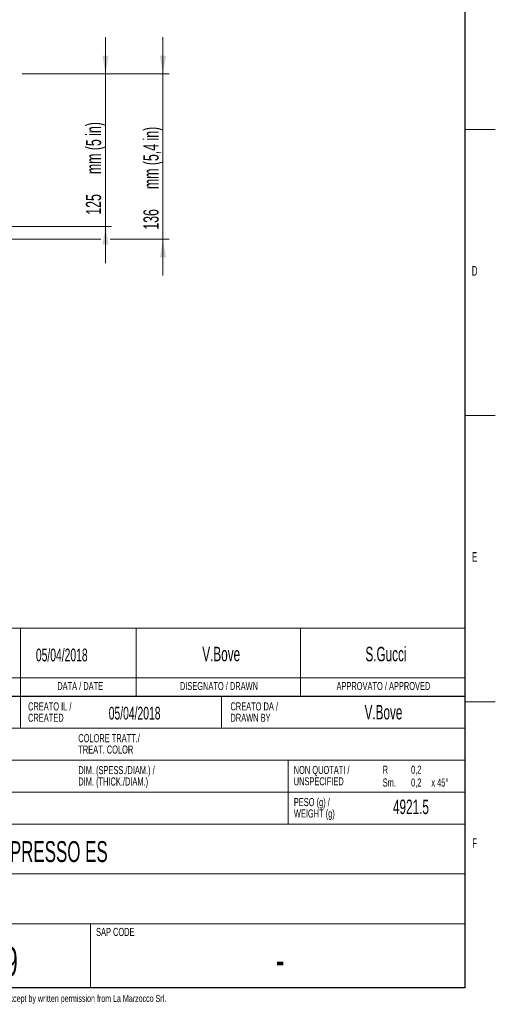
# Model space of a CAD drawing. Header units: millimetres. Extents: x 1 to 419, y 2 to 295.
# Tile 53 of 56: x 340 to 419, y 5 to 167. Entities that reach past the tile are written whole.
import ezdxf

# ---------------------------------------------------------------- set-up
doc = ezdxf.new("R2010")
doc.units = ezdxf.units.MM
doc.styles.add('SLDTEXTSTYLE0', font='TXT', dxfattribs={"width": 0.605})
doc.dimstyles.new('SLDDIMSTYLE0', dxfattribs={"dimtxt": 2.5, "dimasz": 3, "dimexe": 0, "dimexo": 0.0625, "dimtad": 1, "dimdec": 0, "dimlfac": 5, "dimrnd": 1e-09, "dimzin": 12, "dimdsep": 46, "dimtxsty": 'SLDTEXTSTYLE0', "dimsah": 1, "dimcen": 0.09, "dimadec": 0, "dimazin": 3, "dimtfac": 1, "dimtmove": 0, "dimatfit": 0, "dimfxl": 1, "dimfrac": 2, "dimtolj": 1, "dimtzin": 12, "dimarcsym": 0})

# ---------------------------------------------------------------- blocks, each defined once
blk = doc.blocks.new('SW_NOTE_9')
at = {"color": 0, "linetype": 'Continuous', "lineweight": 0, "attachment_point": 1, "style": 'SLDTEXTSTYLE0'}
for s, insert, char_height in [('CREATO DA /', (0, 1.71), 1.3229), ('DRAWN BY', (0, -0.16), 1.323)]:
    blk.add_mtext(s, dxfattribs=dict(at, insert=insert, char_height=char_height))
blk = doc.blocks.new('SW_NOTE_12')
at = {"color": 0, "linetype": 'Continuous', "lineweight": 0, "attachment_point": 1, "style": 'SLDTEXTSTYLE0'}
for s, insert, char_height in [('CREATO IL /', (0, 1.71), 1.3229), ('CREATED', (0, -0.16), 1.323)]:
    blk.add_mtext(s, dxfattribs=dict(at, insert=insert, char_height=char_height))
blk = doc.blocks.new('SW_NOTE_13')
at = {"color": 0, "linetype": 'Continuous', "lineweight": 0, "char_height": 1.3229, "attachment_point": 1, "style": 'SLDTEXTSTYLE0'}
for s, insert in [('NON QUOTATI /', (0, 1.71)), ('UNSPECIFIED', (0, -0.16))]:
    blk.add_mtext(s, dxfattribs=dict(at, insert=insert))
blk = doc.blocks.new('SW_NOTE_14')
at = {"color": 0, "linetype": 'Continuous', "lineweight": 0, "char_height": 1.323, "attachment_point": 1, "style": 'SLDTEXTSTYLE0'}
for s, insert in [('PESO (g) /', (0, 1.71)), ('WEIGHT (g)', (0, -0.16))]:
    blk.add_mtext(s, dxfattribs=dict(at, insert=insert))
blk = doc.blocks.new('SW_NOTE_15')
at = {"color": 0, "linetype": 'Continuous', "lineweight": 0, "char_height": 1.3229, "attachment_point": 1, "style": 'SLDTEXTSTYLE0'}
for s, insert in [('DIM. (SPESS./DIAM.) /', (0, 1.71)), ('DIM. (THICK./DIAM.)', (0, -0.16))]:
    blk.add_mtext(s, dxfattribs=dict(at, insert=insert))
blk = doc.blocks.new('SW_NOTE_16')
at = {"color": 0, "linetype": 'Continuous', "lineweight": 0, "char_height": 1.3229, "attachment_point": 1, "style": 'SLDTEXTSTYLE0'}
for s, insert in [('COLORE TRATT./', (0, 1.71)), ('TREAT. COLOR', (0, -0.16))]:
    blk.add_mtext(s, dxfattribs=dict(at, insert=insert))
blk = doc.blocks.new('_D')
at = {"color": 7, "linetype": 'Continuous', "lineweight": 18}
for p, q in [((354.47, 157.65), (354.47, 163.65)), ((340.79, 157.65), (355.47, 157.65)), ((354.47, 132.56), (354.47, 157.65)), ((338.95, 132.56), (355.47, 132.56)), ((354.47, 132.56), (354.47, 126.56))]:
    blk.add_line(p, q, dxfattribs=at)
for points in [[(354.47, 157.65), (354.97, 160.65), (353.97, 160.65)], [(354.47, 132.56), (353.97, 129.56), (354.97, 129.56)]]:
    blk.add_solid(points, dxfattribs=at)
at = {"color": 7, "linetype": 'Continuous', "lineweight": 18, "char_height": 2.5, "attachment_point": 1, "rotation": 90, "style": 'SLDTEXTSTYLE0'}
for s, insert in [('mm (5 in)', (351.25, 141.18)), ('125', (351.25, 134.51))]:
    blk.add_mtext(s, dxfattribs=dict(at, insert=insert))
blk = doc.blocks.new('_D_1')
at = {"color": 7, "linetype": 'Continuous', "lineweight": 18}
for p, q in [((363.91, 157.65), (363.91, 163.65)), ((340.79, 157.65), (364.91, 157.65)), ((363.91, 130.5), (363.91, 157.65)), ((336.6, 130.5), (353.72, 130.5)), ((355.22, 130.5), (364.91, 130.5)), ((363.91, 130.5), (363.91, 124.5))]:
    blk.add_line(p, q, dxfattribs=at)
for points in [[(363.91, 157.65), (364.41, 160.65), (363.41, 160.65)], [(363.91, 130.5), (363.41, 127.5), (364.41, 127.5)]]:
    blk.add_solid(points, dxfattribs=at)
at = {"color": 7, "linetype": 'Continuous', "lineweight": 18, "char_height": 2.5, "attachment_point": 1, "rotation": 90, "style": 'SLDTEXTSTYLE0'}
for s, insert in [('mm (5,4 in)', (360.69, 138.72)), ('136', (360.69, 132.05))]:
    blk.add_mtext(s, dxfattribs=dict(at, insert=insert))

msp = doc.modelspace()

# ---------------------------------------------------------------- linework, layer by layer
at = {"color": 7, "linetype": 'Continuous', "lineweight": 25}
for p, q in [((413.5, 289.5), (413.5, 7.5)), ((216.5, 55.4), (413.5, 55.4)), ((413.5, 7.5), (6.5, 7.5))]:
    msp.add_line(p, q, dxfattribs=at)
at = {"color": 7, "linetype": 'Continuous', "lineweight": 18}
for p, q in [((418.501, 148.5), (413.499, 148.5)), ((413.5, 101.5), (418.5, 101.5)), ((216.5, 66.6), (413.5, 66.6)), ((340.5, 66.6), (340.5, 58.4)), ((359.5, 66.6), (359.5, 58.4)), ((386.5, 66.6), (386.5, 58.4)), ((216.5, 58.4), (413.5, 58.4)), ((340.5, 58.4), (340.5, 55.4)), ((359.5, 58.4), (359.5, 55.4)), ((386.5, 58.4), (386.5, 55.4)), ((340.5, 55.4), (340.5, 50.15)), ((373.5, 55.4), (373.5, 50.15)), ((413.5, 54.5), (418.5, 54.5)), ((262, 50.15), (413.5, 50.15)), ((262, 44.9), (413.5, 44.9)), ((384.5, 44.9), (384.5, 34.4)), ((262, 39.65), (413.5, 39.65)), ((255.5, 34.4), (413.5, 34.4)), ((255.5, 26.2), (413.5, 26.2)), ((352, 18), (307.5, 18)), ((352, 7.5), (352, 18)), ((352, 18), (413.5, 18))]:
    msp.add_line(p, q, dxfattribs=at)

# ---------------------------------------------------------------- block references
at = {"color": 7, "linetype": 'Continuous', "lineweight": 0}
for name, p in [('SW_NOTE_12', (341.75, 52.6861)), ('SW_NOTE_9', (375, 52.6861)), ('SW_NOTE_16', (350, 47.4661)), ('SW_NOTE_15', (350, 42.2161)), ('SW_NOTE_13', (385.3864, 42.2436)), ('SW_NOTE_14', (385.4123, 36.9651))]:
    msp.add_blockref(name, p, dxfattribs=at)

# ---------------------------------------------------------------- texts
at = {"color": 7, "linetype": 'Continuous', "lineweight": 0, "style": 'SLDTEXTSTYLE0'}
for s, insert, char_height, attachment_point in [('D', (415.1046, 126.0781), 1.5875, 2), ('E', (415.1138, 79.0781), 1.5875, 2), ('05/04/2018', (343.0312, 63.2264), 2.1, 1), ('V.Bove', (373.4756, 63.5267), 2.38125, 2), ('S.Gucci', (400.5402, 63.5267), 2.38125, 2), ('DATA / DATE', (350.3097, 57.7414), 1.322917, 2), ('DISEGNATO / DRAWN', (373.1034, 57.7414), 1.322917, 2), ('APPROVATO / APPROVED', (400.1225, 57.7414), 1.322917, 2), ('05/04/2018', (355, 53.668), 2.1, 1), ('V.Bove', (400.1309, 53.9683), 2.38125, 2), ('R', (400, 43.9914), 1.3229, 1), ('0,2', (405.5153, 43.9914), 1.32292, 2), ('Sm.', (400, 41.885), 1.32292, 1), ('0,2', (405.5153, 41.885), 1.32292, 2), ('x 45°', (408, 41.885), 1.32292, 1), ('4921.5', (404.6439, 38.4184), 2.38125, 2), ('MODBAR EP - ESPRESSO ES', (335.3583, 31.5977), 3.439583, 2), ('F', (415.0982, 32.0781), 1.5875, 2), ('SAP CODE', (352.9214, 17.3414), 1.32292, 1), ('LM0013839', (329.885, 14.1892), 4.7625, 2), ('-', (383.1465, 14.7658), 5.2917, 2), ('All information contained in this document is proprietary to La Marzocco Srl. Neither receipt of or possession confers any right to use or distribute except by written permission from La Marzocco Srl.', (313.8867, 6.3324), 1.15, 2)]:
    msp.add_mtext(s, dxfattribs=dict(at, insert=insert, char_height=char_height, attachment_point=attachment_point))

# ---------------------------------------------------------------- dimensions: what is measured, and where the dimension line sits
at = {"color": 7, "linetype": 'Continuous', "lineweight": 18}
for base, p1, text, picture, middle in [((363.9083, 157.6489), (335.6021, 130.5012), '<> mm (5,4 in)', '_D_1', (363.9083, 144.0751)), ((354.4734, 157.6489), (337.9461, 132.5612), '<> mm (5 in)', '_D', (354.4734, 145.1051))]:
    dim = msp.add_linear_dim(base=base, p1=p1, p2=(339.7861, 157.6489), angle=90, text=text, dimstyle='SLDDIMSTYLE0', dxfattribs=at)
    dim.commit()
    dim.dimension.update_dxf_attribs({"geometry": picture, "text_midpoint": middle, "dimtype": 160})

doc.saveas('drawing.dxf')
